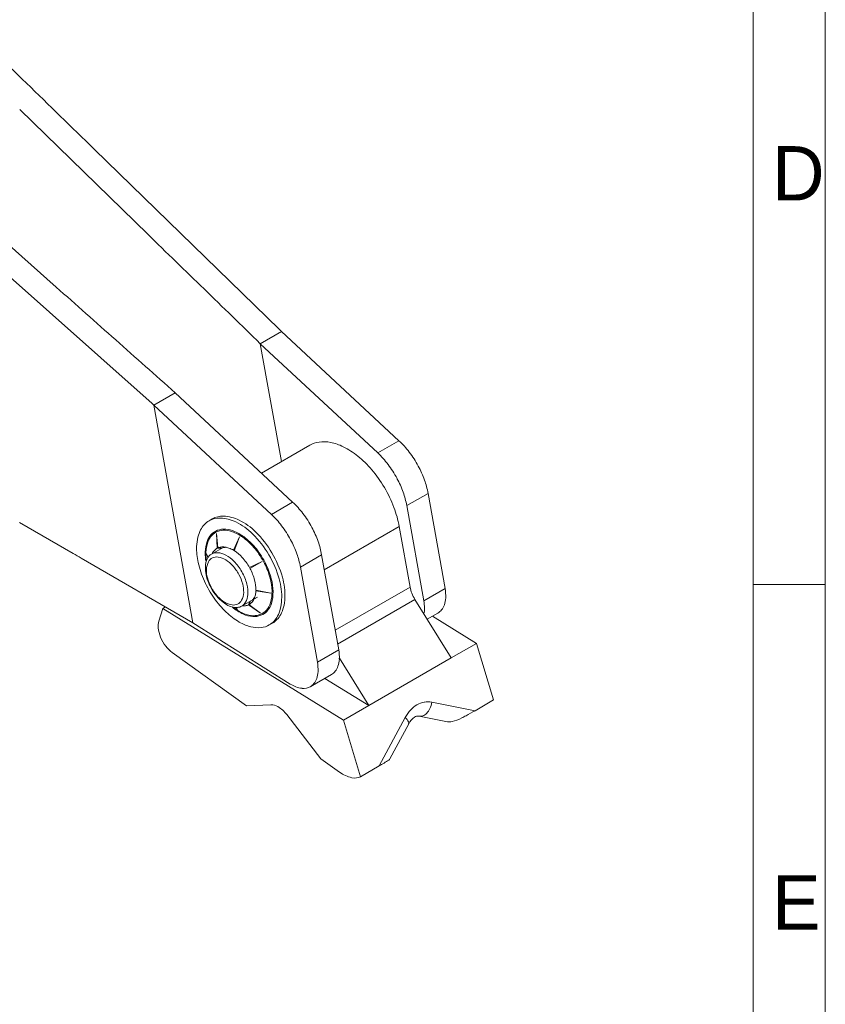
# Model space of a CAD drawing. Header units: millimetres. Extents: x 0 to 410, y 0 to 291.
# Tile 14 of 19: x 353 to 407, y 72 to 137. Entities that reach past the tile are written whole.
import ezdxf

# ---------------------------------------------------------------- set-up
doc = ezdxf.new("R2010")
doc.units = ezdxf.units.MM
doc.header["$MEASUREMENT"] = 0
for name, color, linetype in [('Mittelinien', 7, 'Continuous'), ('Sichtbare_Kanten', 7, 'Continuous'), ('Sichtbare_Kanten__d_nn', 7, 'Continuous')]:
    doc.layers.add(name, color=color, linetype=linetype)
doc.styles.add('VX Simplex Roman', font='txt', dxfattribs={"height": 0.2})

msp = doc.modelspace()

# ---------------------------------------------------------------- linework, layer by layer
at = {"layer": 'Mittelinien', "color": 1, "linetype": 'Continuous', "lineweight": 5}
msp.add_line((401.982, 285.964), (401.982, 11.011), dxfattribs=at)
at = {"layer": 'Mittelinien', "color": 6, "linetype": 'Continuous', "lineweight": 5}
for p, q in [((370.632, 116.327), (369.218, 115.51)), ((362.147, 111.428), (363.561, 112.244)), ((378.44, 109.062), (377.026, 108.246)), ((380.369, 105.56), (378.955, 104.743)), ((369.955, 104.163), (371.369, 104.98)), ((373.476, 100.485), (378.456, 103.36)), ((371.884, 100.661), (373.298, 101.477)), ((379.178, 99.329), (374.199, 96.454)), ((381.503, 99.234), (380.089, 98.417)), ((374.362, 95.54), (379.502, 98.507)), ((373.018, 94.335), (374.432, 95.151)), ((383.495, 91.11), (380.621, 91.67)), ((378.854, 90.65), (377.126, 87.433))]:
    msp.add_line(p, q, dxfattribs=at)
for centre, radius, start, end in [((366.921, 101.947), 1.299, 137.77589, 161.11359), ((366.746, 102.107), 1.062, 110.3143, 137.77589), ((366.759, 102.055), 1.039, 111.39584, 137.18112), ((366.822, 101.9), 1.283, 85.36534, 110.3143), ((366.825, 101.887), 1.22, 87.62254, 111.39584), ((366.806, 101.44), 1.667, 67.45758, 87.62254), ((366.781, 101.392), 1.792, 65.90106, 85.36534), ((366.236, 100.066), 3.154, 52.83558, 67.45758), ((366.142, 99.963), 3.358, 51.71249, 65.90106), ((367.961, 101.592), 2.398, 161.11359, 178.23702), ((367.938, 101.553), 2.336, 160.88797, 178.23702), ((366.92, 101.905), 1.259, 137.18112, 160.88797), ((365.6, 99.227), 4.207, 38.98428, 52.83558), ((365.485, 99.131), 4.418, 38.19683, 51.71249), ((368.594, 101.572), 3.032, 178.23702, 184.21504), ((368.535, 101.534), 2.934, 178.23702, 183.37761), ((364.626, 98.439), 5.46, 26.83198, 38.98428), ((364.56, 98.403), 5.595, 26.19208, 38.19683), ((369.351, 101.628), 3.79, 184.21504, 189.56114), ((369.165, 101.571), 3.564, 183.37761, 188.04102), ((364.847, 98.551), 5.212, 15.32811, 26.83198), ((364.83, 98.536), 5.294, 14.7793, 26.19208), ((366.419, 98.982), 3.582, 1.4414, 15.32811), ((366.456, 98.965), 3.613, 0.953, 14.7793), ((367.443, 99.008), 2.558, 343.63108, 1.4414), ((367.485, 98.982), 2.583, 343.22512, 0.953), ((368.649, 98.653), 1.301, 318.55561, 343.63108), ((368.689, 98.619), 1.326, 318.38324, 343.22512), ((369.55, 100.679), 3.468, 230.43838, 245.23894), ((369.398, 100.52), 3.216, 231.9585, 247.3006), ((368.79, 99.067), 1.641, 247.3006, 268.84281), ((368.839, 98.485), 1.047, 292.859, 318.55561), ((368.884, 98.446), 1.066, 290.96099, 318.38324), ((368.847, 99.156), 1.791, 245.23894, 265.89106), ((368.81, 98.638), 1.271, 265.89106, 290.96099), ((368.781, 98.623), 1.196, 268.84281, 292.859), ((380.385, 90.198), 1.5, 99.98529, 119.99976), ((380.361, 90.337), 1.358, 78.94237, 99.98529), ((379.088, 91.898), 1.551, 335.05817, 351.54161), ((381.067, 89.462), 2.512, 137.29362, 151.77224), ((380.518, 89.968), 1.765, 119.99976, 137.29362), ((379.507, 91.703), 1.088, 315.35248, 335.05817), ((378.118, 89.829), 1.102, 28.91395, 48.14488), ((378.965, 90.297), 0.134, 331.75542, 28.91395), ((379.862, 91.171), 0.434, 258.959, 291.04318), ((379.75, 91.464), 0.747, 291.04318, 315.35248)]:
    msp.add_arc(centre, radius, start, end, dxfattribs=at)
at = {"layer": 'Sichtbare_Kanten', "color": 5, "linetype": 'Continuous', "lineweight": 5}
for p, q in [((406.781, 290.862), (406.781, 6.113)), ((406.781, 99.507), (401.982, 99.507))]:
    msp.add_line(p, q, dxfattribs=at)
at = {"layer": 'Sichtbare_Kanten__d_nn', "color": 1, "linetype": 'Continuous', "lineweight": 5}
for p, q in [((353.226, 131.077), (357.481, 126.934)), ((358.174, 128.453), (370.493, 116.463)), ((357.481, 126.934), (361.737, 122.791)), ((348.978, 123.144), (362.036, 111.527)), ((352.316, 122.248), (355.653, 119.279)), ((378.44, 109.062), (370.632, 116.327)), ((369.218, 115.51), (370.623, 107.671)), ((377.026, 108.246), (369.218, 115.51)), ((371.369, 104.98), (363.561, 112.244)), ((362.147, 111.428), (364.741, 96.954)), ((369.955, 104.163), (362.147, 111.428)), ((369.298, 106.906), (372.511, 108.761)), ((381.503, 99.234), (380.369, 105.56)), ((380.089, 98.417), (378.955, 104.743)), ((356.787, 101.566), (353.221, 103.633)), ((365.815, 103.739), (366.028, 103.861)), ((366.388, 101.93), (366.307, 102.901)), ((366.307, 102.901), (366.356, 101.914)), ((378.456, 103.36), (379.178, 99.329)), ((367.843, 102.678), (367.44, 101.777)), ((367.484, 101.75), (367.843, 102.678)), ((365.627, 101.57), (365.742, 101.299)), ((365.749, 101.307), (365.627, 101.57)), ((365.981, 101.525), (366.593, 101.878)), ((366.356, 101.914), (366.61, 101.888)), ((366.647, 101.906), (366.388, 101.93)), ((366.61, 101.888), (366.609, 101.91)), ((366.61, 101.888), (366.645, 101.909)), ((367.44, 101.777), (367.493, 101.773)), ((364.728, 96.962), (357.318, 101.258)), ((369.336, 101.03), (368.506, 100.622)), ((368.535, 100.568), (369.336, 101.03)), ((369.07, 100.9), (369.079, 100.882)), ((374.432, 95.151), (373.298, 101.477)), ((373.018, 94.335), (371.884, 100.661)), ((368.948, 99.122), (368.927, 99.077)), ((368.927, 99.077), (369.91, 98.925)), ((369.91, 98.925), (368.929, 99.126)), ((367.981, 98.061), (369.028, 98.665)), ((368.538, 98.386), (368.43, 98.15)), ((368.462, 98.166), (368.575, 98.404)), ((368.559, 98.371), (368.541, 98.384)), ((379.502, 98.507), (381.91, 94.614)), ((362.477, 97.066), (362.738, 97.9)), ((362.738, 97.9), (362.922, 98.007)), ((374.75, 90.481), (362.738, 97.9)), ((367.588, 97.968), (367.694, 97.818)), ((367.694, 97.818), (367.596, 97.967)), ((368.43, 98.15), (369.23, 97.594)), ((369.23, 97.594), (368.462, 98.166)), ((381.031, 97.604), (380.316, 97.191)), ((364.741, 96.954), (371.215, 92.877)), ((369.815, 96.811), (370.028, 96.933)), ((383.589, 95.584), (380.663, 97.391)), ((368.304, 91.443), (363.365, 94.979)), ((381.91, 94.614), (383.589, 95.584)), ((383.589, 95.584), (384.73, 91.823)), ((374.477, 94.608), (376.43, 91.45)), ((376.43, 91.45), (381.91, 94.614)), ((372.545, 92.705), (373.96, 93.521)), ((376.43, 91.45), (373.503, 93.258)), ((384.73, 91.823), (383.495, 91.11)), ((369.921, 91.502), (368.304, 91.443)), ((376.43, 91.45), (374.75, 90.481)), ((373.248, 87.902), (370.981, 90.847)), ((374.75, 90.481), (375.891, 86.72)), ((381.663, 90.378), (379.779, 90.746)), ((379.084, 90.233), (377.832, 87.903)), ((374.491, 87.012), (373.248, 87.902)), ((377.126, 87.433), (375.891, 86.72))]:
    msp.add_line(p, q, dxfattribs=at)
for centre, radius, start, end in [((9877.079, 9908.321), 13647.54, 225.7219836, 225.7747183), ((1817.92, 1618.71), 2087.641, 225.771164, 225.914422), ((2891.085, 2969.276), 3814.565, 228.342872, 228.42236), ((-147.063, -410.016), 736.698, 45.508459, 45.914422), ((342.669, 87.88), 39.889, 45.49122, 45.77154), ((-516.082, -871.326), 1319.539, 48.192573, 48.42236), ((327.648, 72.876), 51.734, 48.17538, 48.34018), ((373.35, 107.308), 1.678, 97.6676, 119.99976), ((373.444, 106.611), 2.382, 78.95893, 97.6676), ((373.286, 105.803), 3.204, 63.1503, 78.95893), ((374.383, 104.702), 5.956, 37.23103, 47.06569), ((372.256, 103.769), 5.485, 51.08362, 63.1503), ((371.406, 102.716), 6.838, 40.22059, 51.08362), ((372.969, 103.885), 5.956, 37.23103, 47.06569), ((373.572, 104.085), 6.975, 28.14463, 37.23103), ((372.158, 103.269), 6.975, 28.14463, 37.23103), ((373.694, 104.151), 6.836, 19.61799, 28.14463), ((370.044, 101.564), 8.622, 30.54964, 40.22059), ((372.28, 103.334), 6.836, 19.61799, 28.14463), ((374.896, 104.579), 5.561, 10.16212, 19.61799), ((369.994, 101.535), 8.679, 20.88879, 30.54964), ((373.481, 103.762), 5.561, 10.16212, 19.61799), ((367.312, 100.619), 5.956, 37.23103, 47.06569), ((365.898, 99.803), 5.956, 37.23103, 47.06569), ((366.501, 100.003), 6.975, 28.14463, 37.23103), ((371.522, 102.118), 7.044, 10.16212, 20.88879), ((366.722, 102.36), 1.661, 137.10928, 152.44484), ((366.484, 102.581), 1.337, 119.99976, 137.10928), ((366.5, 102.552), 1.37, 87.358, 119.99976), ((366.713, 102.675), 1.37, 87.358, 119.99976), ((366.442, 101.29), 2.634, 63.9724, 87.358), ((366.654, 101.412), 2.634, 63.9724, 87.358), ((365.764, 99.901), 4.18, 45.15939, 63.9724), ((365.976, 100.023), 4.18, 45.15939, 63.9724), ((367.054, 102.187), 2.036, 152.44484, 166.79275), ((363.873, 97.999), 6.862, 30.50231, 45.15939), ((364.085, 98.122), 6.862, 30.50231, 45.15939), ((365.087, 99.186), 6.975, 28.14463, 37.23103), ((366.623, 100.068), 6.836, 19.61799, 28.14463), ((368.181, 101.922), 3.194, 166.79275, 178.23702), ((365.209, 99.252), 6.836, 19.61799, 28.14463), ((367.825, 100.496), 5.561, 10.16212, 19.61799), ((-1583.192, -3245.737), 3868.844, 59.895828, 59.904921), ((369.198, 101.891), 4.211, 178.23702, 192.67002), ((366.325, 100.928), 0.689, 119.99976, 154.30458), ((366.325, 100.928), 0.689, 85.72985, 119.99976), ((366.836, 101.15), 0.911, 137.26765, 154.34375), ((366.691, 101.284), 0.714, 117.95699, 137.26765), ((366.273, 100.227), 1.392, 61.80839, 85.72985), ((366.701, 101.262), 0.738, 97.48773, 115.12422), ((366.733, 101.017), 0.985, 82.23841, 97.48773), ((366.933, 101.286), 0.683, 101.0674, 114.75949), ((366.961, 101.141), 0.831, 88.65801, 101.0674), ((366.701, 100.778), 1.227, 69.36358, 82.23841), ((366.468, 100.16), 1.886, 58.98858, 69.36358), ((366.093, 99.557), 2.597, 42.18118, 57.6163), ((363.816, 97.966), 6.927, 15.92304, 30.50231), ((364.028, 98.088), 6.927, 15.92304, 30.50231), ((366.41, 99.68), 5.561, 10.16212, 19.61799), ((371.387, 102.383), 6.455, 192.67002, 204.31701), ((366.96, 100.623), 1.393, 154.30458, 178.23702), ((366.835, 100.461), 1.193, 152.49727, 178.23352), ((366.297, 100.741), 0.587, 115.47601, 152.49727), ((366.315, 100.702), 0.63, 81.31977, 115.47601), ((366.205, 99.976), 1.365, 58.29694, 81.31977), ((365.82, 99.353), 2.097, 41.98782, 58.29694), ((365.889, 99.511), 2.204, 43.92767, 61.80839), ((364.985, 98.64), 3.459, 29.67614, 43.92767), ((365.251, 98.794), 3.733, 29.31858, 42.18118), ((367.662, 100.601), 2.096, 178.23702, 192.31766), ((367.544, 100.439), 1.903, 178.24052, 195.05743), ((365.108, 98.712), 3.054, 28.48902, 41.98782), ((365.006, 98.653), 3.434, 14.56824, 29.67614), ((365.32, 98.832), 3.654, 15.25877, 28.37107), ((371.867, 102.6), 6.981, 204.31701, 215.0614), ((368.739, 100.836), 3.198, 192.31766, 203.70728), ((368.581, 100.718), 2.976, 195.05743, 208.48787), ((369, 100.951), 3.484, 203.70728, 214.59374), ((365.177, 98.75), 2.976, 15.05736, 28.48902), ((366.213, 99.028), 1.903, 358.23702, 15.05736), ((366.556, 99.169), 2.373, 358.9673, 15.25877), ((366.295, 98.673), 4.349, 357.49346, 15.92304), ((366.508, 98.796), 4.349, 357.49346, 15.92304), ((368.649, 100.755), 3.054, 208.48787, 221.98732), ((368.672, 100.725), 3.085, 214.59374, 226.16457), ((366.923, 99.007), 1.193, 332.4973, 358.23702), ((366.351, 99.002), 2.045, 354.94954, 14.56824), ((367.208, 99.152), 1.721, 348.51079, 357.49586), ((381.272, 99.704), 2.127, 190.16212, 201.50771), ((381.728, 99.884), 2.617, 201.50771, 211.73312), ((378.719, 98.735), 2.828, 357.44759, 10.16212), ((371.16, 102.104), 6.117, 215.0614, 226.54168), ((367.937, 100.114), 2.096, 221.98732, 238.29847), ((368.278, 100.314), 2.516, 226.16457, 238.88081), ((367.553, 99.492), 1.365, 238.29847, 261.31881), ((367.46, 98.727), 0.587, 295.47273, 332.4973), ((367.639, 98.653), 0.683, 299.99976, 331.84392), ((367.111, 98.935), 1.282, 331.84392, 354.94954), ((368.126, 98.797), 0.715, 297.95699, 319.34364), ((368.259, 98.993), 0.668, 299.99976, 316.46917), ((367.94, 98.957), 0.961, 319.34364, 337.76111), ((368.15, 99.096), 0.818, 316.46917, 331.34152), ((367.715, 99.049), 1.203, 337.76111, 348.51079), ((367.523, 98.619), 3.12, 345.9165, 357.49346), ((367.736, 98.742), 3.12, 345.9165, 357.49346), ((377.221, 97.903), 2.913, 0.61599, 10.16212), ((379.948, 98.68), 1.599, 340.50794, 357.44759), ((370.38, 101.281), 4.984, 226.54168, 239.13541), ((367.711, 99.375), 1.418, 238.88081, 255.84586), ((367.442, 98.766), 0.63, 261.31881, 295.47273), ((367.611, 98.979), 1.01, 255.84586, 275.66074), ((367.644, 98.643), 0.673, 275.66074, 299.99976), ((368.085, 99.01), 0.932, 265.65578, 279.51087), ((368.118, 98.815), 0.735, 279.51087, 295.12422), ((368.618, 98.345), 1.992, 331.41342, 345.9165), ((368.83, 98.467), 1.992, 331.41342, 345.9165), ((378.221, 97.914), 1.913, 348.82865, 0.61599), ((380.611, 98.33), 0.839, 299.99976, 321.99509), ((380.343, 98.54), 1.18, 321.99509, 340.50794), ((363.531, 96.736), 1.104, 162.64357, 185.95739), ((365.36, 98.052), 1.26, 239.89703, 240.58025), ((369.273, 99.428), 2.825, 239.13541, 255.88813), ((369.147, 97.968), 1.336, 299.99976, 316.5107), ((369.36, 98.09), 1.336, 299.99976, 316.5107), ((368.928, 98.176), 1.638, 316.5107, 331.41342), ((369.141, 98.298), 1.638, 316.5107, 331.41342), ((364.686, 96.857), 2.266, 185.95739, 202.1764), ((369.076, 98.645), 2.018, 255.88813, 275.68844), ((369.143, 97.976), 1.346, 275.68844, 299.99976), ((365.031, 96.997), 2.638, 202.1764, 217.22389), ((364.546, 96.629), 2.029, 217.22389, 234.39624), ((371.648, 94.652), 2.828, 357.44759, 10.16212), ((370.234, 93.836), 2.828, 357.44759, 10.16212), ((372.877, 94.597), 1.599, 340.50794, 357.44759), ((371.463, 93.781), 1.599, 340.50794, 357.44759), ((373.54, 94.248), 0.839, 299.99976, 321.99509), ((373.272, 94.458), 1.18, 321.99509, 340.50794), ((371.857, 93.641), 1.18, 321.99509, 340.50794), ((372.247, 94.515), 1.935, 237.79811, 262.62303), ((372.11, 93.459), 0.871, 262.62303, 299.99976), ((372.126, 93.431), 0.839, 299.99976, 321.99509), ((369.952, 90.662), 0.841, 58.2977, 92.09743), ((369.237, 89.505), 2.201, 37.59235, 58.2977), ((368.015, 117.922), 30.96, 298.73373, 299.99976), ((380.258, 89.602), 1.333, 126.38029, 151.72502), ((379.703, 90.354), 0.398, 79.06105, 126.38029), ((381.796, 91.051), 0.685, 258.78735, 284.58576), ((381.112, 93.681), 3.404, 284.58576, 296.08429), ((379.5, 96.974), 7.07, 296.08429, 298.73373), ((371.232, 97.641), 11.787, 299.99976, 303.64997), ((377.651, 87.997), 0.202, 303.64997, 331.79888), ((375.757, 88.779), 2.173, 234.39624, 258.20343), ((375.5, 87.549), 0.917, 258.20343, 295.23958)]:
    msp.add_arc(centre, radius, start, end, dxfattribs=at)

# ---------------------------------------------------------------- texts
at = {"layer": 'Sichtbare_Kanten', "color": 5, "linetype": 'Continuous', "lineweight": -3, "char_height": 3.608, "attachment_point": 7, "style": 'VX Simplex Roman'}
for s, insert in [('D', (403.245, 125.041)), ('E', (403.245, 76.552))]:
    msp.add_mtext(s, dxfattribs=dict(at, insert=insert))

doc.saveas('drawing.dxf')
